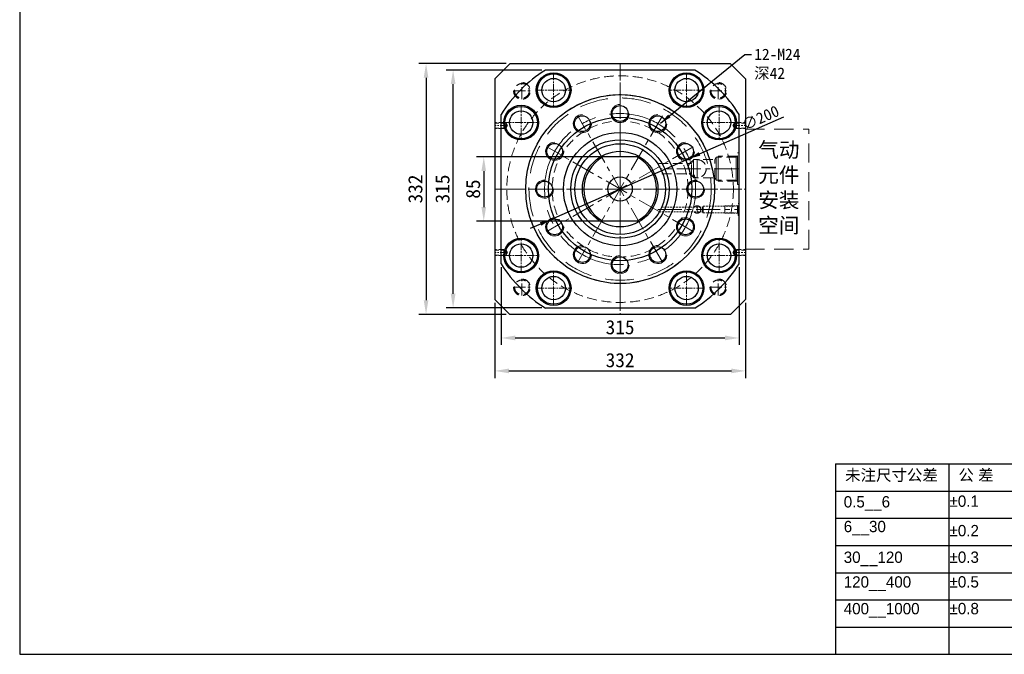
# Model space of a CAD drawing. Header units: millimetres. Extents: x 19428 to 22105, y 2450 to 5923.
# Tile 1 of 35: x 19705 to 21009, y 2450 to 3290. Entities that reach past the tile are written whole.
import ezdxf

# ---------------------------------------------------------------- set-up
doc = ezdxf.new("R2010")
doc.units = ezdxf.units.MM
doc.linetypes.add('CENTER', pattern=[50.8, 31.75, -6.35, 6.35, -6.35])
doc.linetypes.add('DASHED', pattern=[19.05, 12.7, -6.35])
doc.layers.get('0').update_dxf_attribs({"lineweight": 25})
doc.layers.get('Defpoints').update_dxf_attribs({"lineweight": 25})
for name, color, linetype, lineweight in [('图层1', 7, 'Continuous', 25), ('图层2', 3, 'CENTER', 13), ('图层3', 2, 'Continuous', 13), ('图层4', 1, 'Continuous', 30), ('图层5', 5, 'DASHED', 13), ('图层7', 4, 'Continuous', 13)]:
    doc.layers.add(name, color=color, linetype=linetype, lineweight=lineweight)
doc.dimstyles.new('ISO-25', dxfattribs={"dimtxt": 2.5, "dimasz": 2.5, "dimexe": 1.25, "dimexo": 0.625, "dimtad": 1, "dimtxsty": 'Standard', "dimcen": 2.5, "dimadec": 0, "dimazin": 0, "dimtfac": 1, "dimtmove": 0, "dimatfit": 3, "dimfxl": 1, "dimarcsym": 0})

# ---------------------------------------------------------------- blocks, each defined once
blk = doc.blocks.new('*D2169')
at = {"layer": 'Defpoints', "color": 0}
for p in [(20334, 2919.7), (20666, 2919.7), (20666, 2824.9)]:
    blk.add_point(p, dxfattribs=at)
at = {"layer": '图层3', "color": 0, "lineweight": -2}
for p, q in [((20334, 2915), (20334, 2815.5)), ((20666, 2915), (20666, 2815.5)), ((20352.8, 2824.9), (20647.3, 2824.9))]:
    blk.add_line(p, q, dxfattribs=at)
at = {"layer": '图层3', "color": 0}
for points in [[(20352.8, 2828), (20352.8, 2821.8), (20334, 2824.9)], [(20647.3, 2821.8), (20647.3, 2828), (20666, 2824.9)]]:
    blk.add_solid(points, dxfattribs=at)
at = {"layer": '图层3', "color": 0, "insert": (20500, 2839), "char_height": 18.75, "attachment_point": 5}
blk.add_mtext('332', dxfattribs=at)
blk = doc.blocks.new('*D2170')
at = {"layer": 'Defpoints', "color": 0}
for p in [(20342.5, 2966.8), (20657.5, 2966.8), (20657.5, 2868.5)]:
    blk.add_point(p, dxfattribs=at)
at = {"layer": '图层3', "color": 0, "lineweight": -2}
for p, q in [((20342.5, 2962.1), (20342.5, 2859.2)), ((20657.5, 2962.1), (20657.5, 2859.2)), ((20361.3, 2868.5), (20638.8, 2868.5))]:
    blk.add_line(p, q, dxfattribs=at)
at = {"layer": '图层3', "color": 0}
for points in [[(20361.3, 2871.7), (20361.3, 2865.4), (20342.5, 2868.5)], [(20638.8, 2865.4), (20638.8, 2871.7), (20657.5, 2868.5)]]:
    blk.add_solid(points, dxfattribs=at)
at = {"layer": '图层3', "color": 0, "insert": (20500, 2882.6), "char_height": 18.75, "attachment_point": 5}
blk.add_mtext('315', dxfattribs=at)
blk = doc.blocks.new('*D2171')
at = {"layer": 'Defpoints', "color": 0}
for p in [(20278.9, 3223.2), (20401.1, 3223.2), (20401.1, 2908.2)]:
    blk.add_point(p, dxfattribs=at)
at = {"layer": '图层3', "color": 0, "lineweight": -2}
for p, q in [((20396.4, 3223.2), (20269.6, 3223.2)), ((20278.9, 2927), (20278.9, 3204.5)), ((20396.4, 2908.2), (20269.6, 2908.2))]:
    blk.add_line(p, q, dxfattribs=at)
at = {"layer": '图层3', "color": 0}
for points in [[(20282.1, 3204.5), (20275.8, 3204.5), (20278.9, 3223.2)], [(20275.8, 2927), (20282.1, 2927), (20278.9, 2908.2)]]:
    blk.add_solid(points, dxfattribs=at)
at = {"layer": '图层3', "color": 0, "insert": (20264.9, 3065.7), "char_height": 18.75, "attachment_point": 5, "rotation": 90}
blk.add_mtext('315', dxfattribs=at)
blk = doc.blocks.new('*D2172')
at = {"layer": 'Defpoints', "color": 0}
for p in [(20354, 3231.7), (20243.1, 2899.7), (20354, 2899.7)]:
    blk.add_point(p, dxfattribs=at)
at = {"layer": '图层3', "color": 0, "lineweight": -2}
for p, q in [((20349.3, 3231.7), (20233.7, 3231.7)), ((20243.1, 3213), (20243.1, 2918.5)), ((20349.3, 2899.7), (20233.7, 2899.7))]:
    blk.add_line(p, q, dxfattribs=at)
at = {"layer": '图层3', "color": 0}
for points in [[(20246.2, 3213), (20240, 3213), (20243.1, 3231.7)], [(20240, 2918.5), (20246.2, 2918.5), (20243.1, 2899.7)]]:
    blk.add_solid(points, dxfattribs=at)
at = {"layer": '图层3', "color": 0, "insert": (20229, 3065.7), "char_height": 18.75, "attachment_point": 5, "rotation": 90}
blk.add_mtext('332', dxfattribs=at)
blk = doc.blocks.new('*D2173')
at = {"layer": 'Defpoints', "color": 0}
for p in [(20591.5, 3106), (20408.5, 3025.4)]:
    blk.add_point(p, dxfattribs=at)
at = {"layer": '图层3', "color": 0, "lineweight": -2}
for p, q in [((20605.3, 3112.1), (20716.8, 3161.2)), ((20408.5, 3025.4), (20591.5, 3106)), ((20394.8, 3019.3), (20381, 3013.3))]:
    blk.add_line(p, q, dxfattribs=at)
at = {"layer": '图层3', "color": 0}
for points in [[(20604.2, 3114.4), (20606.3, 3109.8), (20591.5, 3106)], [(20395.8, 3017.1), (20393.8, 3021.6), (20408.5, 3025.4)]]:
    blk.add_solid(points, dxfattribs=at)
at = {"layer": '图层3', "color": 0, "insert": (20686, 3159.9), "char_height": 15, "attachment_point": 5, "rotation": 23.7764}
blk.add_mtext('∅200', dxfattribs=at)
blk = doc.blocks.new('*D2174')
at = {"layer": 'Defpoints', "color": 0}
for p in [(20477.7, 3108.1), (20319.5, 3023.1), (20477.7, 3023.1)]:
    blk.add_point(p, dxfattribs=at)
at = {"layer": '图层3', "color": 0, "lineweight": -2}
for p, q in [((20473, 3108.1), (20310.1, 3108.1)), ((20319.5, 3089.3), (20319.5, 3041.8)), ((20473, 3023.1), (20310.1, 3023.1))]:
    blk.add_line(p, q, dxfattribs=at)
at = {"layer": '图层3', "color": 0}
for points in [[(20322.6, 3089.3), (20316.4, 3089.3), (20319.5, 3108.1)], [(20316.4, 3041.8), (20322.6, 3041.8), (20319.5, 3023.1)]]:
    blk.add_solid(points, dxfattribs=at)
at = {"layer": '图层3', "color": 0, "insert": (20305.4, 3065.6), "char_height": 18.75, "attachment_point": 5, "rotation": 90}
blk.add_mtext('85', dxfattribs=at)

msp = doc.modelspace()

# ---------------------------------------------------------------- linework, layer by layer
for start, end in [(122.137473, 147.862527), (32.137473, 57.862527), (212.137473, 237.862527), (302.137473, 327.862527)]:
    msp.add_arc((20500.016, 3065.564), 186, start, end)
at = {"layer": '图层1'}
for p, q in [((20334.016, 3211.564), (20354.016, 3231.564)), ((20646.016, 3231.564), (20354.016, 3231.564)), ((20598.959, 3223.064), (20401.073, 3223.064)), ((20666.016, 3211.564), (20646.016, 3231.564)), ((20334.016, 3211.564), (20334.016, 2919.564)), ((20666.016, 3211.564), (20666.016, 2919.564)), ((20342.516, 2966.62), (20342.516, 3164.507)), ((20657.516, 2966.62), (20657.516, 3164.507)), ((20522.327, 3108.064), (20477.706, 3108.064)), ((20522.327, 3023.064), (20477.706, 3023.064)), ((20354.016, 2899.564), (20334.016, 2919.564)), ((20598.959, 2908.064), (20401.073, 2908.064)), ((20646.016, 2899.564), (20666.016, 2919.564)), ((20646.016, 2899.564), (20354.016, 2899.564)), ((20784.748, 2665.787), (21505.072, 2665.787)), ((20785.072, 2629.787), (22105.072, 2629.787)), ((20785.072, 2593.787), (22105.072, 2593.787)), ((20785.072, 2557.787), (21505.072, 2557.787)), ((20785.072, 2521.787), (21505.072, 2521.787)), ((20785.072, 2485.787), (21505.072, 2485.787))]:
    msp.add_line(p, q, dxfattribs=at)
for centre, radius in [((20412.016, 3196.564), 23), ((20412.016, 3196.564), 21.5), ((20412.016, 3196.564), 15.5), ((20588.016, 3196.564), 23), ((20588.016, 3196.564), 21.5), ((20588.016, 3196.564), 15.5), ((20500.016, 3065.564), 125), ((20369.016, 3153.564), 23), ((20369.016, 3153.564), 21.5), ((20369.016, 3153.564), 15.5), ((20500.016, 3165.564), 10.5), ((20631.016, 3153.564), 23), ((20631.016, 3153.564), 21.5), ((20631.016, 3153.564), 15.5), ((20500.016, 3065.712), 95), ((20450.016, 3152.166), 10.5), ((20550.016, 3152.166), 10.5), ((20500.016, 3065.564), 75), ((20499.848, 3065.712), 65.169), ((20413.414, 3115.564), 10.5), ((20500.016, 3065.564), 60), ((20500.016, 3065.564), 60), ((20586.619, 3115.564), 10.5), ((20500.016, 3065.564), 50), ((20500.016, 3065.712), 16.1), ((20400.016, 3065.564), 10.5), ((20600.016, 3065.564), 10.5), ((20413.414, 3015.564), 10.5), ((20586.619, 3015.564), 10.5), ((20369.016, 2977.564), 23), ((20369.016, 2977.564), 21.5), ((20631.016, 2977.564), 23), ((20631.016, 2977.564), 21.5), ((20369.016, 2977.564), 15.5), ((20450.016, 2978.961), 10.5), ((20550.016, 2978.961), 10.5), ((20631.016, 2977.564), 15.5), ((20500.016, 2965.564), 10.5), ((20412.016, 2934.564), 23), ((20412.016, 2934.564), 21.5), ((20412.016, 2934.564), 15.5), ((20588.016, 2934.564), 23), ((20588.016, 2934.564), 21.5), ((20588.016, 2934.564), 15.5)]:
    msp.add_circle(centre, radius, dxfattribs=at)
for start, end in [(117.69716, 242.30284), (297.69716, 62.30284)]:
    msp.add_arc((20500.016, 3065.564), 48, start, end, dxfattribs=at)
at = {"layer": '图层2', "ltscale": 0.5}
for p, q in [((20500.016, 3231.564), (20500.016, 2899.564)), ((20359.016, 3195.564), (20381.016, 3195.564)), ((20370.016, 3184.564), (20370.016, 3206.564)), ((20619.016, 3195.564), (20641.016, 3195.564)), ((20630.016, 3184.564), (20630.016, 3206.564)), ((20334.016, 3065.564), (20666.016, 3065.564)), ((20370.016, 2924.564), (20370.016, 2946.564)), ((20630.016, 2924.564), (20630.016, 2946.564)), ((20359.016, 2935.564), (20381.016, 2935.564)), ((20619.016, 2935.564), (20641.016, 2935.564))]:
    msp.add_line(p, q, dxfattribs=at)
at = {"layer": '图层2'}
for p, q in [((20500.016, 2908.064), (20500.016, 3223.064)), ((20555.97, 2968.648), (20444.062, 3162.479)), ((20555.97, 3162.479), (20444.062, 2968.648)), ((20596.931, 3009.61), (20403.101, 3121.518)), ((20596.931, 3121.518), (20403.101, 3009.61)), ((20657.516, 3092.564), (20553.598, 3092.564)), ((20342.516, 3065.564), (20657.516, 3065.564)), ((20550.016, 3038.564), (20657.516, 3038.564))]:
    msp.add_line(p, q, dxfattribs=at)
at = {"layer": '图层2', "ltscale": 0.3}
for p, q in [((20412.016, 3219.564), (20412.016, 3173.564)), ((20412.016, 3219.064), (20412.016, 3174.064)), ((20588.016, 3219.564), (20588.016, 3173.564)), ((20588.016, 3219.064), (20588.016, 3174.064)), ((20389.016, 3196.564), (20435.016, 3196.564)), ((20389.516, 3196.564), (20434.516, 3196.564)), ((20611.016, 3196.564), (20565.016, 3196.564)), ((20610.516, 3196.564), (20565.516, 3196.564)), ((20369.016, 3176.564), (20369.016, 3130.564)), ((20369.016, 3176.064), (20369.016, 3131.064)), ((20631.016, 3176.564), (20631.016, 3130.564)), ((20631.016, 3176.064), (20631.016, 3131.064)), ((20350.95, 3149.564), (20334.016, 3149.564)), ((20346.016, 3153.564), (20392.016, 3153.564)), ((20346.516, 3153.564), (20391.516, 3153.564)), ((20654.016, 3153.564), (20608.016, 3153.564)), ((20653.516, 3153.564), (20608.516, 3153.564)), ((20649.082, 3149.564), (20666.016, 3149.564)), ((20369.016, 2954.564), (20369.016, 3000.564)), ((20369.016, 2955.064), (20369.016, 3000.064)), ((20631.016, 2954.564), (20631.016, 3000.564)), ((20631.016, 2955.064), (20631.016, 3000.064)), ((20350.95, 2981.564), (20334.016, 2981.564)), ((20346.016, 2977.564), (20392.016, 2977.564)), ((20346.516, 2977.564), (20391.516, 2977.564)), ((20654.016, 2977.564), (20608.016, 2977.564)), ((20653.516, 2977.564), (20608.516, 2977.564)), ((20649.082, 2981.564), (20666.016, 2981.564)), ((20412.016, 2911.564), (20412.016, 2957.564)), ((20412.016, 2912.064), (20412.016, 2957.064)), ((20588.016, 2911.564), (20588.016, 2957.564)), ((20588.016, 2912.064), (20588.016, 2957.064)), ((20389.016, 2934.564), (20435.016, 2934.564)), ((20389.516, 2934.564), (20434.516, 2934.564)), ((20611.016, 2934.564), (20565.016, 2934.564)), ((20610.516, 2934.564), (20565.516, 2934.564))]:
    msp.add_line(p, q, dxfattribs=at)
at = {"layer": '图层2', "ltscale": 3}
for p, q in [((20602.016, 3104.564), (20602.016, 3080.564)), ((20602.016, 3043.564), (20602.016, 3033.564))]:
    msp.add_line(p, q, dxfattribs=at)
msp.add_circle((20500.016, 3065.564), 100, dxfattribs=at)
at = {"layer": '图层4'}
for p, q in [((19705.072, 4129.787), (19705.072, 2449.787)), ((20785.072, 2701.787), (20785.072, 2449.787)), ((20785.072, 2701.787), (22105.072, 2701.787)), ((20935.072, 2701.787), (20935.072, 2449.787)), ((19705.072, 2449.787), (22105.072, 2449.787)), ((20785.072, 2449.787), (22105.072, 2449.787))]:
    msp.add_line(p, q, dxfattribs=at)
at = {"layer": '图层5', "ltscale": 0.5}
for p, q in [((20346.016, 3153.564), (20334.016, 3153.564)), ((20349.016, 3152.914), (20334.016, 3152.914)), ((20349.016, 3146.214), (20334.016, 3146.214)), ((20346.016, 3145.564), (20334.016, 3145.564)), ((20651.016, 3152.914), (20666.016, 3152.914)), ((20651.016, 3146.214), (20666.016, 3146.214)), ((20654.016, 3153.564), (20666.016, 3153.564)), ((20654.016, 3145.564), (20666.016, 3145.564)), ((20346.016, 2985.564), (20334.016, 2985.564)), ((20654.016, 2985.564), (20666.016, 2985.564)), ((20349.016, 2984.914), (20334.016, 2984.914)), ((20349.016, 2978.214), (20334.016, 2978.214)), ((20346.016, 2977.564), (20334.016, 2977.564)), ((20651.016, 2984.914), (20666.016, 2984.914)), ((20651.016, 2978.214), (20666.016, 2978.214)), ((20654.016, 2977.564), (20666.016, 2977.564))]:
    msp.add_line(p, q, dxfattribs=at)
at = {"layer": '图层5'}
for p, q in [((20346.016, 3145.564), (20346.016, 3153.564)), ((20349.016, 3146.214), (20349.016, 3152.914)), ((20349.016, 3152.914), (20350.95, 3149.564)), ((20349.016, 3146.214), (20350.95, 3149.564)), ((20651.016, 3152.914), (20649.082, 3149.564)), ((20651.016, 3146.214), (20649.082, 3149.564)), ((20651.016, 3146.214), (20651.016, 3152.914)), ((20654.016, 3145.564), (20654.016, 3153.564)), ((20597.305, 3104.564), (20594.418, 3099.564)), ((20622.726, 3104.564), (20597.305, 3104.564)), ((20627.016, 3107.664), (20625.226, 3104.564)), ((20625.226, 3080.564), (20625.226, 3104.564)), ((20653.516, 3107.664), (20627.016, 3107.664)), ((20655.016, 3109.164), (20630.016, 3109.164)), ((20657.516, 3113.564), (20655.516, 3113.564)), ((20550.771, 3099.564), (20594.418, 3099.564)), ((20594.418, 3085.564), (20594.418, 3099.564)), ((20555.442, 3085.564), (20594.418, 3085.564)), ((20597.305, 3080.564), (20594.418, 3085.564)), ((20622.726, 3080.564), (20597.305, 3080.564)), ((20627.016, 3077.464), (20625.226, 3080.564)), ((20653.516, 3077.464), (20627.016, 3077.464)), ((20655.016, 3075.964), (20630.016, 3075.964)), ((20657.516, 3071.564), (20655.516, 3071.564)), ((20609.295, 3041.564), (20609.295, 3035.564)), ((20610.016, 3034.314), (20610.016, 3042.814)), ((20638.516, 3033.664), (20638.516, 3043.464)), ((20655.516, 3042.814), (20656.516, 3043.814)), ((20655.516, 3034.314), (20655.516, 3042.814)), ((20656.516, 3030.564), (20656.516, 3046.564)), ((20656.516, 3046.564), (20657.516, 3046.564)), ((20610.016, 3034.314), (20609.295, 3035.564)), ((20655.516, 3034.314), (20656.516, 3033.314)), ((20656.516, 3030.564), (20657.516, 3030.564)), ((20346.016, 2977.564), (20346.016, 2985.564)), ((20654.016, 2977.564), (20654.016, 2985.564)), ((20349.016, 2978.214), (20349.016, 2984.914)), ((20349.016, 2984.914), (20350.95, 2981.564)), ((20349.016, 2978.214), (20350.95, 2981.564)), ((20651.016, 2984.914), (20649.082, 2981.564)), ((20651.016, 2978.214), (20649.082, 2981.564)), ((20651.016, 2978.214), (20651.016, 2984.914))]:
    msp.add_line(p, q, dxfattribs=at)
at = {"layer": '图层5', "ltscale": 2}
for p, q in [((20666.016, 3144.867), (20750.016, 3144.867)), ((20750.016, 2986.26), (20750.016, 3144.867)), ((20666.016, 2986.26), (20750.016, 2986.26))]:
    msp.add_line(p, q, dxfattribs=at)
at = {"layer": '图层5', "ltscale": 3}
for p, q in [((20597.305, 3104.564), (20597.305, 3080.564)), ((20627.016, 3077.464), (20627.016, 3107.664)), ((20630.016, 3075.964), (20630.016, 3109.164)), ((20653.516, 3107.664), (20655.516, 3109.664)), ((20653.516, 3077.464), (20653.516, 3107.664)), ((20655.516, 3071.564), (20655.516, 3113.564)), ((20653.516, 3077.464), (20655.516, 3075.464))]:
    msp.add_line(p, q, dxfattribs=at)
at = {"layer": '图层5', "ltscale": 0.2}
for p, q in [((20555.007, 3041.564), (20609.295, 3041.564)), ((20610.016, 3042.814), (20653.016, 3042.814)), ((20638.516, 3043.464), (20656.166, 3043.464)), ((20551.978, 3035.564), (20609.295, 3035.564)), ((20610.016, 3034.314), (20653.016, 3034.314)), ((20638.516, 3033.664), (20656.166, 3033.664))]:
    msp.add_line(p, q, dxfattribs=at)
at = {"layer": '图层5'}
for centre, radius in [((20500.016, 3065.564), 150), ((20370.016, 3195.564), 9.7), ((20630.016, 3195.564), 9.7), ((20500.016, 3065.564), 90), ((20602.016, 3092.564), 12), ((20602.016, 3038.564), 5), ((20370.016, 2935.564), 9.7), ((20630.016, 2935.564), 9.7)]:
    msp.add_circle(centre, radius, dxfattribs=at)
at = {"layer": '图层5', "ltscale": 3}
for radius in [125, 120.65]:
    msp.add_circle((20500.016, 3065.564), radius, dxfattribs=at)
at = {"layer": '图层5'}
for centre in [(20370.016, 3195.564), (20630.016, 3195.564), (20370.016, 2935.564), (20630.016, 2935.564)]:
    msp.add_arc(centre, 11, 180, 90, dxfattribs=at)
at = {"layer": '图层7'}
msp.add_circle((20586.619, 3015.564), 12, dxfattribs=at)
for centre, radius, start, end in [((20412.016, 3196.564), 22.5, 90, 0), ((20588.016, 3196.564), 22.5, 180, 90), ((20369.016, 3153.564), 22.5, 270, 180), ((20500.016, 3165.564), 12, 90, 356.560187), ((20631.016, 3153.564), 22.5, 0, 270), ((20450.016, 3152.166), 12, 90, 356.560187), ((20550.016, 3152.166), 12, 90, 356.560187), ((20413.414, 3115.564), 12, 90, 356.560187), ((20586.619, 3115.564), 12, 90, 356.560187), ((20400.016, 3065.564), 12, 90, 356.560187), ((20600.016, 3065.564), 12, 80.405932, 0), ((20413.414, 3015.564), 12, 90, 356.560187), ((20369.016, 2977.564), 22.5, 180, 90), ((20631.016, 2977.564), 22.5, 90, 0), ((20450.016, 2978.961), 12, 90, 356.560187), ((20550.016, 2978.961), 12, 90, 356.560187), ((20500.016, 2965.564), 12, 90, 356.560187), ((20412.016, 2934.564), 22.5, 0, 270), ((20588.016, 2934.564), 22.5, 270, 180)]:
    msp.add_arc(centre, radius, start, end, dxfattribs=at)

# ---------------------------------------------------------------- texts
at = {"layer": '图层1', "char_height": 15, "attachment_point": 1}
for s, insert in [('{\\fￋￎￌ￥|b0|i0|c134|p54;未注尺寸公差}', (20797.976, 2694.48)), ('{\\fￋￎￌ￥|b0|i0|c134|p54;公 差}', (20947.976, 2694.48)), ('{\\fￋￎￌ￥|b0|i0|c134|p54;%%p0.1}', (20936.164, 2660.004)), ('{\\fￋￎￌ￥|b0|i0|c134|p54;0.5__6}', (20796.117, 2659.126)), ('{\\fￋￎￌ￥|b0|i0|c134|p54;6__30}', (20796.117, 2626.43)), ('{\\fￋￎￌ￥|b0|i0|c134|p54;%%p0.2}', (20936.164, 2620.985)), ('{\\fￋￎￌ￥|b0|i0|c134|p54;30__120}', (20796.117, 2585.759)), ('{\\fￋￎￌ￥|b0|i0|c134|p54;%%p0.3}', (20936.164, 2585.847)), ('{\\fￋￎￌ￥|b0|i0|c134|p54;120__400}', (20796.117, 2553.063)), ('{\\fￋￎￌ￥|b0|i0|c134|p54;%%p0.5}', (20936.164, 2553.151)), ('{\\fￋￎￌ￥|b0|i0|c134|p54;400__1000}', (20796.117, 2517.709)), ('{\\fￋￎￌ￥|b0|i0|c134|p54;%%p0.8}', (20936.164, 2517.797))]:
    msp.add_mtext(s, dxfattribs=dict(at, insert=insert))
at = {"layer": '图层3', "insert": (20677.577, 3251.437), "char_height": 15, "attachment_point": 1}
msp.add_mtext('12-M24\\P{\\fSimSun|b0|i0|c134|p54;深42}', dxfattribs=at)
at = {"layer": '图层3', "insert": (20682.921, 3127.63), "char_height": 20, "width": 80, "attachment_point": 1}
msp.add_mtext('{\\fSimSun|b0|i0|c134|p54;气动元件安装空间}', dxfattribs=at)

# ---------------------------------------------------------------- dimensions: what is measured, and where the dimension line sits
at = {"layer": '图层3'}
for base, p1, p2, override, picture, middle in [((20243.101, 2899.712), (20354.016, 3231.712), (20354.016, 2899.712), {"dimscale": 7.5}, '*D2172', (20229.039, 3065.712)), ((20278.932, 3223.212), (20401.073, 2908.212), (20401.073, 3223.212), {"dimscale": 7.5}, '*D2171', (20264.869, 3065.712)), ((20319.497, 3023.064), (20477.706, 3108.064), (20477.706, 3023.064), {"dimscale": 7.5, "dimtxsty": 'Standard'}, '*D2174', (20305.434, 3065.564))]:
    dim = msp.add_linear_dim(base=base, p1=p1, p2=p2, angle=90, dimstyle='ISO-25', override=override, dxfattribs=at)
    dim.commit()
    dim.dimension.update_dxf_attribs({"geometry": picture, "text_midpoint": middle})
dim = msp.add_diameter_dim_2p(p1=(20408.504, 3025.395), p2=(20591.529, 3106.029), dimstyle='ISO-25', override={"dimscale": 6, "dimdsep": 46}, dxfattribs=at)
dim.commit()
dim.dimension.update_dxf_attribs({"geometry": '*D2173', "text_midpoint": (20690.514, 3149.638), "dimtype": 163})
for base, p1, p2, picture, middle in [((20657.516, 2868.534), (20342.516, 2966.769), (20657.516, 2966.769), '*D2170', (20500.016, 2882.596)), ((20666.016, 2824.914), (20334.016, 2919.712), (20666.016, 2919.712), '*D2169', (20500.016, 2838.977))]:
    dim = msp.add_linear_dim(base=base, p1=p1, p2=p2, dimstyle='ISO-25', override={"dimscale": 7.5}, dxfattribs=at)
    dim.commit()
    dim.dimension.update_dxf_attribs({"geometry": picture, "text_midpoint": middle})

# ---------------------------------------------------------------- leaders
at = {"layer": '图层3', "annotation_type": 0, "has_hookline": 1, "hookline_direction": 0, "text_width": 80}
msp.add_leader([(20553.585, 3152.869), (20665.321, 3243.937), (20673.827, 3243.937)], dimstyle='ISO-25', override={"dimscale": 6, "dimgap": 0.625, "dimtad": 0, "dimdsep": 46, "dimpost": ''}, dxfattribs=at)

doc.saveas('drawing.dxf')
